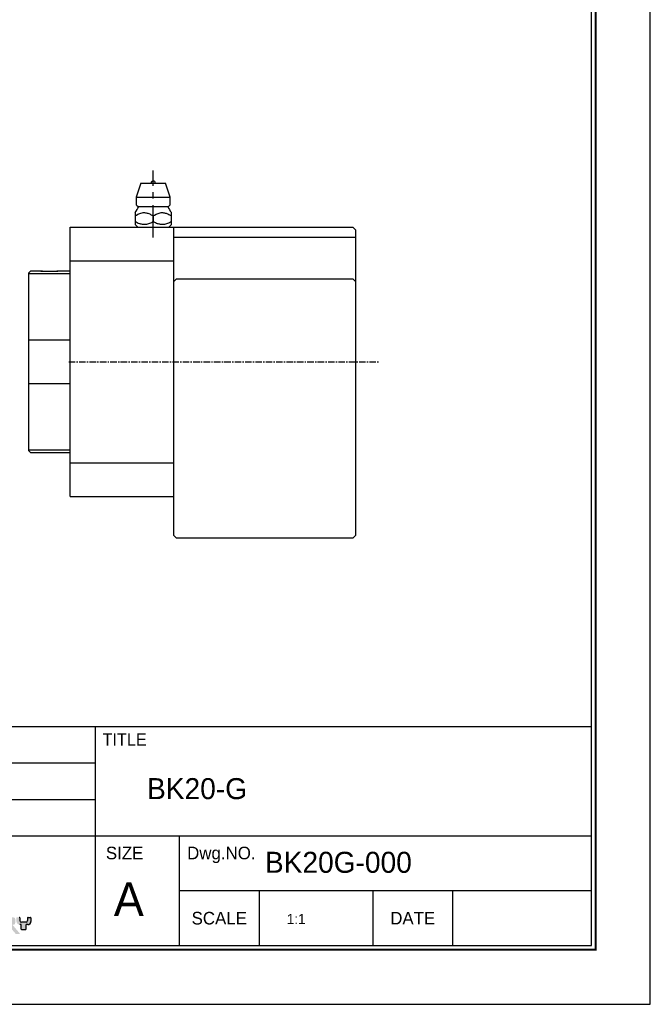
# Model space of a CAD drawing. Header units: millimetres. Extents: x -29 to 5648, y -387 to 3949.
# Tile 4 of 7: x 360 to 482, y 0 to 190. Entities that reach past the tile are written whole.
import ezdxf
from ezdxf.enums import TextEntityAlignment as Align

# ---------------------------------------------------------------- set-up
doc = ezdxf.new("R2010")
doc.units = ezdxf.units.MM
doc.linetypes.add('CENTER', pattern=[2, 1.25, -0.25, 0.25, -0.25])
doc.layers.get('0').update_dxf_attribs({"linetype": 'CONTINUOUS'})
for name, color, linetype in [('1', 1, 'CENTER'), ('5', 7, 'CONTINUOUS'), ('7', 7, 'CONTINUOUS'), ('center', 1, 'CENTER'), ('OUTLINE', 7, 'CONTINUOUS')]:
    doc.layers.add(name, color=color, linetype=linetype)

# ---------------------------------------------------------------- blocks, each defined once
blk = doc.blocks.new('란표제')
h = blk.add_hatch(color=251)
h.dxf.hatch_style = 1
h.paths.add_polyline_path([(264.64, 12.55, 0.414214), (264.55, 12.63), (264.03, 12.63, 0.414214), (263.94, 12.55), (263.94, 12.4, 0.414214), (264.03, 12.31), (264.55, 12.31, 0.414214), (264.64, 12.4)])
h.paths.add_polyline_path([(258.46, 11.92), (258.46, 13.37, 0.414214), (258.38, 13.45), (258.09, 13.45, 0.414214), (258.01, 13.37), (258.01, 12.19, -0.414214), (257.84, 12.02), (256.88, 12.02, -0.414214), (256.72, 12.19), (256.72, 13.37, 0.414214), (256.63, 13.45), (256.33, 13.45, 0.414214), (256.24, 13.37), (256.24, 11.92, 0.414214), (256.66, 11.5), (258.04, 11.5, 0.414214)])
h.paths.add_polyline_path([(261.15, 12.04), (261.15, 13.37, 0.414214), (261.06, 13.45), (260.74, 13.45, 0.414214), (260.65, 13.37), (260.65, 12.24, -0.705317), (260.5, 12.19), (259.66, 13.23, 0.705317), (258.76, 12.91), (258.76, 11.58, 0.414214), (258.84, 11.5), (259.1, 11.5, 0.414214), (259.18, 11.58), (259.18, 12.88, -0.71821), (259.33, 12.93), (260.24, 11.74, 0.71821)])
h.paths.add_polyline_path([(263.54, 11.92), (263.54, 12.32, 0.414214), (263.12, 12.74), (262.62, 12.74, 0.414214), (262.54, 12.66), (262.54, 12.4, 0.414214), (262.62, 12.32), (262.96, 12.32, -0.414214), (263.04, 12.23), (263.04, 12.07, -0.414214), (262.96, 11.98), (262.24, 11.98, -0.414214), (261.9, 12.32), (261.9, 12.55, -0.414214), (262.33, 12.97), (263.45, 12.97, 0.414214), (263.54, 13.05), (263.54, 13.37, 0.414214), (263.45, 13.45), (261.89, 13.45, 0.414214), (261.47, 13.03), (261.47, 11.92, 0.414214), (261.89, 11.5), (263.12, 11.5, 0.414214)])
h.paths.add_polyline_path([(267.69, 11.93, 0.414214), (267.6, 12.01), (266.47, 12.01, -0.414214), (266.22, 12.27), (266.22, 13.35, 0.414214), (266.13, 13.43), (265.83, 13.43, 0.414214), (265.75, 13.35), (265.75, 12.2, 0.414214), (266.42, 11.52), (267.6, 11.52, 0.414214), (267.69, 11.61)])
h.paths.add_polyline_path([(272.6, 12.77, -0.414214), (272.86, 13.02), (273.77, 13.02, -0.414214), (274.03, 12.77), (274.03, 12.61), (272.9, 12.61, 0.414214), (272.81, 12.52), (272.81, 12.23, 0.414214), (272.9, 12.14), (274.03, 12.14), (274.03, 11.61, 0.414214), (274.11, 11.52), (274.41, 11.52, 0.414214), (274.49, 11.61), (274.49, 13.09, 0.414214), (274.16, 13.43), (272.48, 13.43, 0.414214), (272.14, 13.09), (272.14, 11.61, 0.414214), (272.22, 11.52), (272.52, 11.52, 0.414214), (272.6, 11.61)])
h.paths.add_polyline_path([(276.7, 11.9, 0.414214), (276.62, 11.98), (275.49, 11.98, -0.414214), (275.24, 12.23), (275.24, 12.77, -0.414214), (275.49, 13.03), (276.62, 13.03, 0.414214), (276.7, 13.11), (276.7, 13.35, 0.414214), (276.62, 13.43), (275.4, 13.43, 0.414214), (274.73, 12.76), (274.73, 12.2, 0.414214), (275.4, 11.52), (276.62, 11.52, 0.414214), (276.7, 11.61)])
h.paths.add_polyline_path([(277.54, 13.35, 0.414214), (277.46, 13.43), (277.07, 13.43, 0.414214), (276.99, 13.35), (276.99, 11.61, 0.414214), (277.07, 11.52), (277.46, 11.52, 0.414214), (277.54, 11.61)])
h.paths.add_polyline_path([(279.3, 13.35, 0.414214), (279.21, 13.43), (278.83, 13.43, 0.414214), (278.75, 13.35), (278.75, 12.79, -0.414214), (278.66, 12.71), (277.78, 12.71, 0.414214), (277.69, 12.62), (277.69, 12.38, 0.414214), (277.78, 12.29), (278.66, 12.29, -0.414214), (278.75, 12.21), (278.75, 11.61, 0.414214), (278.83, 11.52), (279.21, 11.52, 0.414214), (279.3, 11.61)])
h.paths.add_polyline_path([(280.1, 13.35, 0.414214), (280.02, 13.43), (279.63, 13.43, 0.414214), (279.55, 13.35), (279.55, 11.61, 0.414214), (279.63, 11.52), (280.02, 11.52, 0.414214), (280.1, 11.61)])
h.paths.add_polyline_path([(281.24, 13.23, 0.705317), (280.34, 12.91), (280.34, 11.58, 0.414214), (280.43, 11.5), (280.68, 11.5, 0.414214), (280.77, 11.58), (280.77, 12.88, -0.71821), (280.92, 12.93), (281.82, 11.74, 0.71821), (282.73, 12.04), (282.73, 13.37, 0.414214), (282.65, 13.45), (282.32, 13.45, 0.414214), (282.24, 13.37), (282.24, 12.24, -0.705317), (282.09, 12.19)])
h.paths.add_polyline_path([(285.25, 13.35, 0.414214), (285.16, 13.43), (283.62, 13.43, 0.414214), (283.2, 13.01), (283.2, 11.95, 0.414214), (283.62, 11.52), (285.16, 11.52, 0.414214), (285.25, 11.61), (285.25, 11.89, 0.414214), (285.16, 11.97), (283.71, 11.97, -0.414214), (283.63, 12.06), (283.63, 12.27, -0.414214), (283.71, 12.35), (285.16, 12.35, 0.414214), (285.25, 12.44), (285.25, 12.65, 0.414214), (285.16, 12.73), (283.71, 12.73, -0.414214), (283.63, 12.82), (283.63, 12.94, -0.414214), (283.71, 13.03), (285.16, 13.03, 0.414214), (285.25, 13.11)])
h.paths.add_polyline_path([(287.94, 13.18, 0.414214), (287.68, 13.43), (285.79, 13.43, 0.414214), (285.7, 13.35), (285.7, 13.14, 0.414214), (285.79, 13.05), (287.34, 13.05, -0.414214), (287.43, 12.97), (287.43, 12.79, -0.414214), (287.34, 12.7), (285.79, 12.7, 0.414214), (285.7, 12.62), (285.7, 11.61, 0.414214), (285.79, 11.52), (286.12, 11.52, 0.414214), (286.2, 11.61), (286.2, 12.24, -0.414214), (286.29, 12.32), (286.82, 12.32), (288.02, 10.89, 0.221695), (288.08, 10.86), (288.54, 10.86, 0.63707), (288.61, 11), (287.5, 12.32), (287.68, 12.32, 0.414214), (287.94, 12.58)])
h.paths.add_polyline_path([(290.38, 12.83), (290.38, 13.35, 0.414214), (290.29, 13.43), (289.94, 13.43, 0.414214), (289.86, 13.35), (289.86, 12.96, -0.414214), (289.61, 12.7), (288.9, 12.7, -0.414214), (288.64, 12.96), (288.64, 13.35, 0.414214), (288.56, 13.43), (288.21, 13.43, 0.414214), (288.13, 13.35), (288.13, 12.83, 0.414214), (288.64, 12.32), (289.87, 12.32, 0.414214)])
h.paths.add_polyline_path([(289.61, 12.32), (288.88, 12.32), (288.88, 11.61, 0.414214), (288.96, 11.52), (289.52, 11.52, 0.414214), (289.61, 11.61)])
for p, q in [((288.64, 13.35), (288.64, 12.96)), ((288.88, 12.32), (288.64, 12.32)), ((288.88, 11.61), (288.88, 12.32)), ((289.61, 12.7), (288.9, 12.7)), ((289.87, 12.32), (289.61, 12.32)), ((289.61, 11.61), (289.61, 12.32)), ((289.86, 13.35), (289.86, 12.96)), ((289.94, 13.43), (290.29, 13.43)), ((290.38, 13.35), (290.38, 12.83)), ((289.52, 11.52), (288.96, 11.52))]:
    blk.add_line(p, q)
for centre, radius, start, end in [((288.56, 13.35), 0.0845, 0, 90), ((288.9, 12.96), 0.254, 180, 270), ((289.61, 12.96), 0.254, 270, 0), ((289.94, 13.35), 0.0845, 90, 180), ((289.87, 12.83), 0.507, 270, 0), ((290.29, 13.35), 0.0845, 0, 90), ((288.96, 11.61), 0.0845, 180, 270), ((289.52, 11.61), 0.0845, 270, 0)]:
    blk.add_arc(centre, radius, start, end)
at = {"layer": '7', "color": 0}
for p, q in [((386.1, 0), (386.1, 273)), ((0, 0), (386.1, 0))]:
    blk.add_line(p, q, dxfattribs=at)
at = {"layer": '7'}
for p, q in [((377, 42.9), (208, 42.9)), ((300.3, 42.9), (300.3, 9.1)), ((300.3, 37.27), (241.8, 37.27)), ((300.3, 31.63), (241.8, 31.63)), ((377, 26), (241.8, 26)), ((313.3, 26), (313.3, 9.1)), ((377, 17.55), (313.3, 17.55)), ((325.65, 17.55), (325.65, 9.1)), ((343.2, 17.55), (343.2, 9.1)), ((355.55, 17.55), (355.55, 9.1))]:
    blk.add_line(p, q, dxfattribs=at)
at = {"layer": '7', "const_width": 0.325}
blk.add_lwpolyline([(377.65, 8.45), (377.65, 264.55), (13, 264.55), (13, 8.45)], close=True, dxfattribs=at)
at = {"layer": '7'}
blk.add_lwpolyline([(377, 9.1), (377, 263.9), (13.65, 263.9), (13.65, 9.1)], close=True, dxfattribs=at)
at = {"layer": '5', "ltscale": 0.5}
for tag, p, height in [('TITLE', (308.32, 31.73), 3.25), ('도번', (326.54, 20.34), 3.25), ('SCALE', (329.92, 12.42), 1.56), ('DATE', (360.13, 12.36), 1.56)]:
    blk.add_attdef(tag, p, '', height=height, dxfattribs=at)
at = {"layer": '7'}
for s, height, p in [('TITLE', 1.877, (304.85, 40.95)), ('SIZE', 1.95, (304.85, 23.4)), ('Dwg.NO.', 1.95, (319.8, 23.4)), ('A', 5.2, (305.5, 16.25)), ('SCALE', 1.95, (319.48, 13.32)), ('DATE', 1.95, (349.38, 13.32))]:
    blk.add_text(s, height=height, dxfattribs=at).set_placement(p, align=Align.MIDDLE_CENTER)
for tag, p in [('필렛', (233.03, 14.17)), ('모따기', (233.03, 10.79))]:
    blk.add_attdef(tag, text='', height=1.5, dxfattribs=at).set_placement(p, align=Align.MIDDLE_LEFT)

msp = doc.modelspace()

# ---------------------------------------------------------------- linework, layer by layer
for p, q in [((383.5719, 158.4986), (382.6719, 155.7986)), ((383.5719, 158.4986), (388.3719, 158.4986)), ((385.5519, 158.4986), (386.3919, 158.4986)), ((389.2719, 155.7986), (388.3719, 158.4986)), ((382.6719, 155.7986), (389.2719, 155.7986)), ((382.6719, 155.7986), (382.6719, 154.4986)), ((383.1719, 153.9986), (388.7719, 153.9986)), ((389.2719, 154.4986), (389.2719, 155.7986)), ((382.4719, 152.802), (382.4719, 150.4986)), ((385.9719, 152.1772), (385.9719, 151.0401)), ((389.4719, 150.4986), (389.4719, 152.802)), ((382.4719, 150.4986), (382.9719, 149.9986)), ((388.9719, 149.9986), (389.4719, 150.4986)), ((382.9719, 149.9986), (388.9719, 149.9986))]:
    msp.add_line(p, q)
at = {"ltscale": 5}
for p, q in [((369.9719, 143.4986), (389.9719, 143.4986)), ((369.9719, 104.4986), (389.9719, 104.4986))]:
    msp.add_line(p, q, dxfattribs=at)
for points in [[(382.4719, 152.1772), (382.7472, 152.3326), (383.0267, 152.4776), (383.2182, 152.5661), (383.4129, 152.6447), (383.611, 152.7103), (383.8151, 152.7606), (384.0221, 152.7919), (384.1652, 152.8011), (384.3087, 152.8), (384.4517, 152.7887), (384.623, 152.7617), (384.7926, 152.7216), (384.9597, 152.67), (385.1287, 152.6068), (385.2953, 152.5351), (385.4595, 152.4566), (385.7173, 152.3212), (385.9719, 152.1772)], [(385.9719, 152.1772), (386.2472, 152.3326), (386.5267, 152.4776), (386.7182, 152.5661), (386.9129, 152.6447), (387.111, 152.7103), (387.3151, 152.7606), (387.5221, 152.7919), (387.6652, 152.8011), (387.8087, 152.8), (387.9517, 152.7887), (388.123, 152.7617), (388.2926, 152.7216), (388.4597, 152.67), (388.6287, 152.6068), (388.7953, 152.5351), (388.9595, 152.4566), (389.2173, 152.3212), (389.4719, 152.1772)], [(385.9719, 151.0401), (385.7944, 150.9415), (385.614, 150.8501), (385.4297, 150.7662), (385.2424, 150.6917), (385.0474, 150.6261), (384.8495, 150.5728), (384.6465, 150.5328), (384.4417, 150.5078), (384.302, 150.4998), (384.1622, 150.4993), (384.0212, 150.5063), (383.8807, 150.5207), (383.7374, 150.543), (383.5951, 150.5726), (383.453, 150.6095), (383.3123, 150.6528), (383.0977, 150.7316), (382.8856, 150.8236), (382.6774, 150.9268), (382.4719, 151.0401)], [(389.4719, 151.0401), (389.2944, 150.9415), (389.114, 150.8501), (388.9297, 150.7662), (388.7424, 150.6917), (388.5474, 150.6261), (388.3495, 150.5728), (388.1465, 150.5328), (387.9417, 150.5078), (387.802, 150.4998), (387.6622, 150.4993), (387.5212, 150.5063), (387.3807, 150.5207), (387.2374, 150.543), (387.0951, 150.5726), (386.953, 150.6095), (386.8123, 150.6528), (386.5977, 150.7316), (386.3856, 150.8236), (386.1774, 150.9268), (385.9719, 151.0401)]]:
    msp.add_lwpolyline(points)
for centre, radius, start, end in [((385.9719, 158.4986), 0.4, 0, 180), ((377.6776, 156.4096), 6, 323.039362, 336.307361), ((383.1719, 154.4986), 0.5, 180, 270), ((388.7719, 154.4986), 0.5, 270, 0), ((394.2662, 156.4096), 6, 203.692639, 216.96084)]:
    msp.add_arc(centre, radius, start, end)
at = {"layer": '1', "ltscale": 5}
msp.add_line((385.9719, 147.9986), (385.9719, 160.8986), dxfattribs=at)
at = {"layer": 'center'}
msp.add_line((369.6858, 123.9986), (429.5955, 123.9986), dxfattribs=at)
at = {"layer": 'OUTLINE'}
for p, q in [((369.9719, 149.9986), (424.4719, 149.9986)), ((369.9719, 105.0052), (369.9719, 149.9986)), ((389.9719, 147.7915), (389.9719, 149.9986)), ((424.4719, 149.9986), (424.9719, 149.4986)), ((424.9719, 149.4986), (424.9719, 147.7915)), ((424.9719, 147.9986), (389.9719, 147.9986)), ((389.9719, 139.4986), (389.9719, 147.7915)), ((424.9719, 147.7915), (424.9719, 139.4986)), ((362.2719, 141.4986), (361.9719, 141.1986)), ((361.9719, 140.7077), (361.9719, 141.1986)), ((369.9719, 140.979), (361.9719, 140.979)), ((361.9719, 128.0784), (361.9719, 140.7077)), ((364.3219, 141.4986), (362.2719, 141.4986)), ((364.3619, 141.4986), (367.5819, 141.4986)), ((369.9719, 141.4986), (367.6014, 141.4986)), ((390.4719, 139.9986), (389.9719, 139.4986)), ((389.9719, 90.4986), (389.9719, 139.4986)), ((390.4719, 139.9986), (424.4719, 139.9986)), ((424.4719, 139.9986), (424.9719, 139.4986)), ((424.9719, 139.4986), (424.9719, 90.4986)), ((361.9719, 128.2314), (369.9719, 128.2314)), ((361.9719, 119.9188), (361.9719, 128.0784)), ((361.9719, 107.2895), (361.9719, 119.9188)), ((369.9719, 119.7658), (361.9719, 119.7658)), ((361.9719, 106.7986), (361.9719, 107.2895)), ((361.9719, 107.0182), (369.9719, 107.0182)), ((361.9719, 106.7986), (362.2719, 106.4986)), ((362.2719, 106.4986), (369.9719, 106.4986)), ((369.9719, 104.0258), (369.9719, 105.0052)), ((369.9719, 97.9986), (369.9719, 104.0258)), ((369.9719, 99.4986), (369.9719, 100.2902)), ((369.9719, 97.9986), (389.9719, 97.9986)), ((390.4719, 89.9986), (389.9719, 90.4986)), ((424.4719, 89.9986), (390.4719, 89.9986)), ((424.9719, 90.4986), (424.4719, 89.9986))]:
    msp.add_line(p, q, dxfattribs=at)
for points, knots in [([(364.5882, 141.4755), (364.5828, 141.4759), (364.4776, 141.4843), (364.3606, 141.4949), (364.3004, 141.5006), (364.3499, 141.496), (364.3723, 141.494)], [0, 0, 0, 0, 0.02394288, 0.46861437, 0.75886982, 1, 1, 1, 1]), ([(367.3557, 141.4755), (367.2878, 141.4691), (367.2038, 141.4616), (367.0126, 141.4466), (366.9038, 141.439), (366.6623, 141.4255), (366.5338, 141.4198), (366.2605, 141.4117), (366.1167, 141.4094), (365.8321, 141.4094), (365.6874, 141.4116), (365.4145, 141.4196), (365.2824, 141.4255), (365.0423, 141.4389), (364.9321, 141.4466), (364.7392, 141.4617), (364.6569, 141.469), (364.5882, 141.4755)], [0, 0, 0, 0, 0.125, 0.125, 0.25, 0.25, 0.375, 0.375, 0.5, 0.5, 0.625, 0.625, 0.75, 0.75, 0.875, 0.875, 1, 1, 1, 1]), ([(367.6014, 141.4967), (367.6015, 141.4967), (367.6016, 141.4967), (367.4629, 141.484), (367.3596, 141.4758), (367.3557, 141.4755)], [0, 0, 0, 0, 0.39330791, 0.9767516, 1, 1, 1, 1])]:
    msp.add_open_spline(points, degree=3, knots=knots, dxfattribs=at)

# ---------------------------------------------------------------- block references
at = {"ltscale": 5}
ref = msp.add_blockref('란표제', (0, 0), dxfattribs=dict(at, xscale=1.248, yscale=1.248, zscale=1.248))
ref.add_attrib('TITLE', 'BK20-G', (384.7777, 39.5961), dxfattribs={"layer": '5', "ltscale": 0.5, "height": 4.056})
ref.add_attrib('도번', 'BK20G-000', (407.5163, 25.3783), dxfattribs={"layer": '5', "ltscale": 0.5, "height": 4.056})
ref.add_attrib('SCALE', '1:1', (411.7344, 15.498), dxfattribs={"layer": '5', "ltscale": 0.5, "height": 1.94688})

doc.saveas('drawing.dxf')
